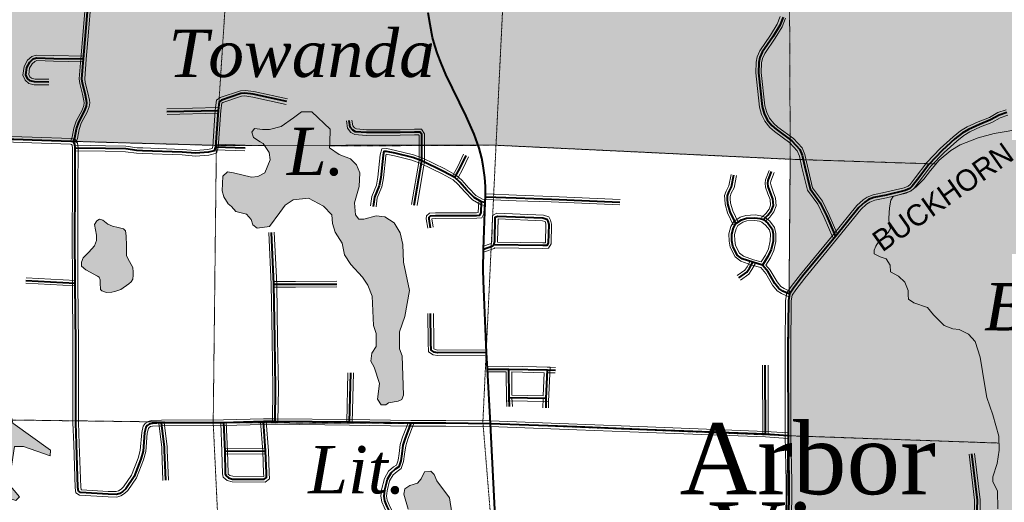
# Model space of a CAD drawing. Extents: x 290250 to 590026, y 44066 to 275711.
# Tile 24 of 121: x 379343 to 398046, y 109154 to 118322. Entities that reach past the tile are written whole.
import ezdxf

# ---------------------------------------------------------------- set-up
doc = ezdxf.new("R2010")
doc.units = 0
doc.header["$MEASUREMENT"] = 0
doc.linetypes.add('Wisdot1', pattern=[0.0625, 0.03125, -0.03125])
for name, color, linetype, lineweight in [('C_bnd_section', 240, 'Wisdot1', 15), ('C_forest_state_bnd', 240, 'Continuous', 9), ('C_forest_state_bnd_fill', 245, 'Continuous', 25), ('C_lake', 240, 'Continuous', 9), ('C_lake_fill', 247, 'Continuous', 25), ('C_pto_airport', 240, 'Continuous', 0), ('C_twnrd', 240, 'Continuous', 13), ('C_twnrd_txt', 240, 'Continuous', 13), ('C_ush', 240, 'Continuous', 40)]:
    doc.layers.add(name, color=color, linetype=linetype, lineweight=lineweight)
for name, color, linetype in [('C_city_unc_place_txt', 240, 'Continuous'), ('C_lake_txt', 240, 'Continuous'), ('C_pto_airport_fill', 240, 'Continuous')]:
    doc.layers.add(name, color=color, linetype=linetype)
doc.layers.add('C_twnrd_mask', color=7, linetype='Continuous', lineweight=40, true_color=0xffffff)
doc.styles.add('Source Sans Pro', font='SourceSansPro-Regular.ttf')
doc.styles.add('Times New Roman', font='times.ttf')
doc.styles.add('Times New Roman Italic', font='timesi.ttf')

# ---------------------------------------------------------------- blocks, each defined once
blk = doc.blocks.new('Map-hatch-to-back')
at = {"layer": 'C_forest_state_bnd_fill'}
h = blk.add_hatch(color=256, dxfattribs=at)
h.dxf.hatch_style = 1
h.paths.add_polyline_path([(457192, 99780), (457071, 110129), (456960, 115397), (456839, 120509), (456727, 125653), (456668, 128184), (457693, 130365), (455903, 130368), (455857, 135636), (455856, 140769), (455857, 146210), (455890, 151412), (455891, 154601), (455891, 154601), (455927, 159754), (455942, 162106), (455948, 162494), (455981, 165555), (456010, 167376), (456009, 172543), (456012, 174366), (456009, 177882), (455872, 183119), (455869, 183940), (455867, 184340), (455854, 188338), (455876, 192909), (455888, 193608), (455887, 198960), (450618, 198809), (445350, 198809), (440081, 198740), (437834, 198605), (434837, 198680), (430269, 198626), (429534, 198611), (424336, 198953), (413697, 199055), (410853, 199015), (409941, 199006), (407590, 198992), (402893, 199032), (393645, 198946), (390874, 198953), (387492, 198920), (387428, 201581), (387036, 204177), (386351, 204197), (384694, 204248), (383997, 204269), (382804, 204305), (381803, 204335), (381640, 204329), (381244, 204313), (380724, 204293), (380372, 204279), (380055, 204267), (376600, 204131), (373930, 204094), (373435, 204087), (371501, 204060), (371373, 204058), (370103, 204082), (370074, 204082), (366451, 204112), (363479, 204206), (360806, 204291), (360806, 204291), (360503, 204299), (358919, 204340), (358919, 204340), (357521, 204376), (355706, 204423), (350642, 204421), (345406, 204420), (340120, 204407), (340182, 209732), (339454, 209738), (338292, 209749), (334711, 209747), (334864, 215067), (334759, 220236), (334547, 225557), (332168, 225558), (329656, 225571), (329494, 219052), (329589, 214995), (329541, 205760), (329502, 199147), (329523, 195773), (329422, 193936), (329407, 189743), (329414, 178195), (329387, 171873), (329421, 162232), (334487, 162268), (339788, 162304), (345127, 162325), (350297, 162324), (355618, 162319), (358372, 162309), (360725, 162346), (361487, 162342), (363616, 162315), (364605, 162302), (367808, 162281), (371603, 162278), (371658, 156563), (371656, 152573), (371611, 145991), (371585, 140795), (371567, 135631), (371536, 133577), (371630, 130397), (372912, 130398), (372908, 126396), (372672, 121323), (372439, 115964), (377825, 116081), (383113, 115933), (387964, 115944), (388391, 115937), (393979, 115671), (393933, 110366), (393855, 105140), (393800, 99853), (396420, 99858), (399110, 99817), (404406, 99831), (409694, 99762), (414874, 99863), (420191, 99795), (425516, 99823), (433328, 99812), (436132, 99777), (442676, 99707), (446624, 99722), (451905, 99689), (453527, 99700)])
at = {"layer": 'C_lake_fill'}
h = blk.add_hatch(color=256, dxfattribs=at)
h.dxf.hatch_style = 1
h.paths.add_polyline_path([(383204, 115348), (383288, 115431), (383405, 115413), (383747, 115328), (383864, 115344), (383998, 115410), (384099, 115659), (384084, 115801), (383968, 115968), (383913, 116003), (383785, 116086), (383752, 116186), (383803, 116253), (383953, 116235), (384086, 116234), (384312, 116291), (384547, 116456), (384698, 116572), (384890, 116571), (385238, 116243), (385231, 115984), (385228, 115885), (385411, 115759), (385627, 115682), (385743, 115565), (385801, 115415), (385791, 115156), (385705, 114840), (385721, 114615), (385787, 114531), (385879, 114531), (386113, 114596), (386280, 114578), (386454, 114460), (386570, 114276), (386619, 114051), (386633, 113718), (386746, 113175), (386660, 112684), (386558, 112393), (386556, 112068), (386605, 111934), (386634, 111192), (386600, 111109), (386533, 111076), (386349, 111044), (386299, 111003), (386207, 111003), (386141, 111112), (386176, 111412), (386078, 111721), (386012, 111838), (386029, 111988), (386114, 112112), (386115, 112362), (386066, 112513), (386036, 113071), (385954, 113280), (385855, 113431), (385631, 113674), (385515, 113858), (385467, 114075), (385334, 114284), (385285, 114451), (385270, 114618), (385112, 114777), (384829, 114929), (384537, 114898), (384386, 114799), (384285, 114658), (384091, 114392), (383857, 114360), (383774, 114428), (383742, 114528), (383650, 114628), (383450, 114680), (383367, 114772), (383301, 114822), (383218, 114956), (383186, 115073)])
h = blk.add_hatch(color=256, dxfattribs=at)
h.dxf.hatch_style = 1
h.paths.add_polyline_path([(400486, 108161), (400817, 107865), (400933, 107781), (401077, 107755), (401462, 107786), (401940, 107737), (402201, 107613), (402379, 107603), (402436, 107715), (402517, 107683), (402532, 107536), (402452, 107329), (402441, 107208), (402555, 107060), (402782, 106935), (403094, 106763), (403222, 106782), (403363, 106847), (403413, 106939), (403360, 107070), (403277, 107173), (403345, 107300), (403411, 107382), (403401, 107442), (403275, 107503), (403085, 107538), (403003, 107611), (402997, 107687), (403043, 107787), (403197, 107943), (403275, 107972), (403338, 108027), (403286, 108123), (403251, 108247), (403335, 108359), (403369, 108485), (403362, 108587), (403356, 108670), (403280, 108781), (403169, 108835), (403037, 108834), (402906, 108777), (402763, 108633), (402749, 108587), (402741, 108504), (402720, 108427), (402639, 108376), (402479, 108397), (402394, 108466), (402435, 108713), (402567, 108858), (402693, 108933), (403001, 109000), (403321, 109161), (403424, 109251), (403551, 109320), (403675, 109452), (403779, 109629), (403864, 109708), (404002, 109773), (404144, 109819), (404177, 109846), (404254, 109920), (404300, 110024), (404527, 110262), (404718, 110457), (404831, 110695), (404957, 110794), (405070, 110926), (405171, 111077), (405198, 111187), (405196, 111244), (405150, 111397), (405064, 111607), (405032, 111791), (404972, 111994), (404854, 112141), (404628, 112365), (404441, 112526), (404221, 112670), (403983, 112784), (403836, 112779), (403740, 112716), (403644, 112626), (403509, 112595), (403357, 112488), (403288, 112410), (403174, 112293), (403079, 112071), (402972, 111867), (402665, 111407), (402642, 111289), (402633, 111236), (402538, 111229), (402401, 111262), (402118, 111363), (401456, 111626), (401029, 111723), (400629, 111824), (400529, 111885), (400459, 111936), (400399, 112047), (400387, 112176), (400411, 112369), (400561, 112677), (400693, 113415), (400748, 113927), (400764, 114401), (400708, 114732), (400685, 114867), (400618, 114964), (400511, 115112), (400451, 115223), (400426, 115404), (400193, 115726), (399910, 115959), (399671, 116081), (399251, 116211), (398800, 116254), (398418, 116253), (397854, 116160), (397546, 116079), (397210, 115943), (397028, 115835), (396807, 115654), (396643, 115460), (396516, 115290), (396369, 115149), (396266, 115062), (396168, 115033), (396000, 114982), (395932, 114961), (395893, 114896), (395867, 114751), (395854, 114554), (395858, 114425), (395883, 114354), (395840, 114277), (395785, 114219), (395653, 114105), (395603, 114020), (395571, 113947), (395573, 113872), (395688, 113815), (395803, 113781), (395879, 113658), (395886, 113533), (396036, 113451), (396153, 113337), (396219, 113177), (396218, 113086), (396228, 113014), (396324, 112942), (396588, 112852), (396702, 112715), (396901, 112510), (397066, 112447), (397191, 112439), (397364, 112350), (397489, 112206), (397586, 111910), (397678, 111365), (397712, 111146), (397828, 110817), (397943, 110408), (397951, 110144), (397910, 109889), (397827, 109637), (397830, 109546), (397915, 109371), (397922, 109027), (397985, 108802), (397993, 108662), (397951, 108445), (397779, 108012), (397725, 107692), (397742, 107383), (397839, 107076), (397989, 106986), (398214, 106913), (398418, 106802), (398722, 106774), (399136, 106821), (399601, 106945), (399967, 107089), (400195, 107312), (400389, 107621), (400446, 107861), (400401, 107977), (400404, 108124)])
h = blk.add_hatch(color=256, dxfattribs=at)
h.dxf.hatch_style = 1
h.paths.add_polyline_path([(380823, 113447), (380597, 113573), (380520, 113638), (380515, 113715), (380551, 113800), (380655, 113906), (380762, 114029), (380801, 114126), (380801, 114226), (380781, 114333), (380767, 114430), (380809, 114504), (380859, 114530), (380924, 114512), (381015, 114438), (381109, 114399), (381215, 114377), (381318, 114350), (381350, 114311), (381368, 114217), (381369, 114025), (381369, 114010), (381369, 113922), (381374, 113839), (381426, 113730), (381493, 113617), (381499, 113529), (381498, 113467), (381495, 113390), (381459, 113343), (381415, 113302), (381264, 113194), (381148, 113156), (381095, 113145), (380989, 113140), (380901, 113170), (380877, 113199), (380872, 113323), (380873, 113379), (380852, 113432)])
h = blk.add_hatch(color=256, dxfattribs=at)
h.dxf.hatch_style = 1
h.paths.add_polyline_path([(388217, 106915), (387984, 106917), (387884, 106951), (387558, 106919), (387457, 106778), (387356, 106596), (387246, 106496), (387129, 106497), (386897, 106632), (386739, 106783), (386639, 106850), (386641, 107125), (386710, 107450), (386746, 107958), (386781, 108141), (386768, 108700), (386720, 109025), (386638, 109309), (386656, 109409), (386756, 109475), (386898, 109515), (386966, 109598), (387033, 109731), (387150, 109747), (387217, 109680), (387266, 109563), (387506, 109237), (387554, 108953), (387604, 108894), (387786, 108710), (387977, 108558), (387992, 108167), (388024, 108066), (388039, 107691), (388138, 107491), (388235, 107115)])
at = {"layer": 'C_pto_airport_fill'}
h = blk.add_hatch(color=256, dxfattribs=at)
h.dxf.hatch_style = 1
h.paths.add_polyline_path([(379008, 110968), (378938, 110661), (378217, 110153), (378216, 110050), (378730, 110218), (378901, 110217), (378999, 109498), (378792, 109260), (378860, 109192), (379066, 109259), (379270, 109189), (379339, 109257), (379136, 109498), (379243, 110215), (379414, 110214), (379925, 110039), (379926, 110142), (379211, 110659), (379145, 110967)])

msp = doc.modelspace()

# ---------------------------------------------------------------- linework, layer by layer
at = {"layer": 'C_bnd_section', "ltscale": 0.5, "elevation": 7, "flags": 128}
for points in [[(393961, 130322), (393902, 126176), (393957, 120950), (393979, 115671), (393933, 110366), (393855, 105140), (393800, 99853)], [(383450, 125110), (383424, 121328), (383080, 116016), (383019, 110663), (383277, 105297), (383314, 103961)], [(388587, 119985), (388391, 115937), (388141, 110683), (388588, 105218), (388641, 102638)], [(383993, 115932), (383113, 115933), (377825, 116081), (372398, 115976), (367055, 115809), (364364, 115860), (362672, 115704), (357950, 115829), (356582, 115882)], [(396745, 115581), (393979, 115671), (388391, 115937), (385229, 115923)], [(397947, 110279), (393938, 110419), (388283, 110647), (383214, 110665), (377911, 110734)]]:
    msp.add_lwpolyline(points, dxfattribs=at)
at = {"layer": 'C_forest_state_bnd', "ltscale": 0.5, "elevation": 100, "flags": 128}
msp.add_lwpolyline([(371536, 133577), (371630, 130397), (372912, 130398), (372908, 126396), (372672, 121323), (372439, 115964), (377825, 116081), (383113, 115933), (387964, 115944), (388391, 115937), (393979, 115671), (393933, 110366), (393933, 110366), (393855, 105140), (393800, 99853), (393800, 99853), (396420, 99858), (399110, 99817), (404406, 99831), (409694, 99762), (409694, 99762), (414874, 99863), (420191, 99795), (425516, 99823)], dxfattribs=at)
at = {"layer": 'C_lake', "ltscale": 0.5, "elevation": 4, "flags": 128}
for points in [[(383204, 115348), (383288, 115431), (383405, 115413), (383747, 115328), (383864, 115344), (383998, 115410), (384099, 115659), (384084, 115801), (383968, 115968), (383913, 116003), (383785, 116086), (383752, 116186), (383803, 116253), (383953, 116235), (384086, 116234), (384312, 116291), (384547, 116456), (384698, 116572), (384890, 116571), (385238, 116243), (385231, 115984), (385228, 115885), (385411, 115759), (385627, 115682), (385743, 115565), (385801, 115415), (385791, 115156), (385705, 114840), (385721, 114615), (385787, 114531), (385879, 114531), (386113, 114596), (386280, 114578), (386454, 114460), (386570, 114276), (386619, 114051), (386633, 113718), (386746, 113175), (386660, 112684), (386558, 112393), (386556, 112068), (386605, 111934), (386634, 111192), (386600, 111109), (386533, 111076), (386349, 111044), (386299, 111003), (386207, 111003), (386141, 111112), (386176, 111412), (386078, 111721), (386012, 111838), (386029, 111988), (386114, 112112), (386115, 112362), (386066, 112513), (386036, 113071), (385954, 113280), (385855, 113431), (385631, 113674), (385515, 113858), (385467, 114075), (385334, 114284), (385285, 114451), (385270, 114618), (385112, 114777), (384829, 114929), (384537, 114898), (384386, 114799), (384285, 114658), (384091, 114392), (383857, 114360), (383774, 114428), (383742, 114528), (383650, 114628), (383450, 114680), (383367, 114772), (383301, 114822), (383218, 114956), (383186, 115073), (383204, 115348)], [(398418, 116253), (397854, 116160), (397546, 116079), (397210, 115943), (397028, 115835), (396807, 115654), (396643, 115460), (396516, 115290), (396369, 115149), (396266, 115062), (396168, 115033), (396000, 114982), (395932, 114961), (395893, 114896), (395867, 114751), (395854, 114554), (395858, 114425), (395883, 114354), (395840, 114277), (395785, 114219), (395653, 114105), (395603, 114020), (395571, 113947), (395573, 113872), (395688, 113815), (395803, 113781), (395879, 113658), (395886, 113533), (396036, 113451), (396153, 113337), (396219, 113177), (396218, 113086), (396228, 113014), (396324, 112942), (396588, 112852), (396702, 112715), (396901, 112510), (397066, 112447), (397191, 112439), (397364, 112350), (397489, 112206), (397586, 111910), (397678, 111365), (397712, 111146), (397828, 110817), (397943, 110408), (397951, 110144), (397910, 109889), (397827, 109637), (397830, 109546), (397915, 109371), (397922, 109027)], [(380823, 113447), (380597, 113573), (380520, 113638), (380515, 113715), (380551, 113800), (380655, 113906), (380762, 114029), (380801, 114126), (380801, 114226), (380781, 114333), (380767, 114430), (380809, 114504), (380859, 114530), (380924, 114512), (381015, 114438), (381109, 114399), (381215, 114377), (381318, 114350), (381350, 114311), (381368, 114217), (381369, 114025), (381369, 114010), (381369, 113922), (381374, 113839), (381426, 113730), (381493, 113617), (381499, 113529), (381498, 113467), (381495, 113390), (381459, 113343), (381415, 113302), (381264, 113194), (381148, 113156), (381095, 113145), (380989, 113140), (380901, 113170), (380877, 113199), (380872, 113323), (380873, 113379), (380852, 113432), (380823, 113447)], [(386720, 109025), (386638, 109309), (386656, 109409), (386756, 109475), (386898, 109515), (386966, 109598), (387033, 109731), (387150, 109747), (387217, 109680), (387266, 109563), (387506, 109237), (387554, 108953)]]:
    msp.add_lwpolyline(points, dxfattribs=at)
at = {"layer": 'C_pto_airport', "ltscale": 0.5, "elevation": 29, "flags": 128}
msp.add_lwpolyline([(379008, 110968), (378938, 110661), (378217, 110153), (378216, 110050), (378730, 110218), (378901, 110217), (378999, 109498), (378792, 109260), (378860, 109192), (379066, 109259), (379270, 109189), (379339, 109257), (379136, 109498), (379243, 110215), (379414, 110214), (379925, 110039), (379926, 110142), (379211, 110659), (379145, 110967), (379008, 110968)], dxfattribs=at)
at = {"layer": 'C_twnrd', "ltscale": 0.5}
for p, q in [((382139, 116629, 13), (383111, 116652, 13)), ((382142, 116523, 13), (383113, 116546, 13)), ((383063, 115959, 13), (383626, 115938, 13)), ((383060, 115853, 13), (383622, 115833, 13)), ((379463, 113420, 13), (380400, 113370, 13)), ((379458, 113315, 13), (380394, 113264, 13)), ((389363, 111721, 13), (389519, 111717, 13)), ((393456, 110447, 13), (393453, 111760, 13)), ((393562, 110448, 13), (393559, 111760, 13)), ((385555, 110675, 13), (385577, 111613, 13)), ((385660, 110673, 13), (385683, 111611, 13)), ((389361, 111615, 13), (389517, 111611, 13)), ((388595, 110971, 13), (388588, 111134, 13)), ((388701, 110976, 13), (388693, 111138, 13)), ((389284, 111126, 13), (389281, 110950, 13)), ((389390, 111124, 13), (389387, 110948, 13)), ((383238, 110177, 13), (384013, 110182, 13)), ((383239, 110071, 13), (384013, 110076, 13))]:
    msp.add_line(p, q, dxfattribs=at)
at = {"layer": 'C_twnrd', "ltscale": 0.5, "elevation": 13, "flags": 128}
for points in [[(380313, 116018), (380338, 116091), (380371, 116262), (380415, 116397), (380527, 116606), (380559, 116694), (380566, 116743), (380562, 116779), (380536, 116907), (380484, 117109), (380472, 117197), (380503, 117580), (380548, 118095), (380591, 118635)], [(380412, 115983), (380441, 116063), (380474, 116236), (380513, 116355), (380624, 116563), (380662, 116667), (380673, 116741), (380667, 116795), (380639, 116931), (380588, 117129), (380579, 117200), (380608, 117571), (380653, 118086), (380697, 118627)], [(393791, 118384), (393733, 118236), (393607, 118028), (393403, 117730), (393353, 117619), (393330, 117516), (393324, 117312), (393394, 116663), (393434, 116519), (393499, 116392), (393590, 116276), (393680, 116199), (393973, 115985), (394114, 115828), (394157, 115730), (394202, 115515), (394307, 115085), (394502, 114819), (394625, 114565), (394789, 114184)], [(393892, 118350), (393828, 118189), (393696, 117970), (393496, 117678), (393454, 117585), (393435, 117503), (393430, 117317), (393498, 116683), (393533, 116558), (393588, 116449), (393667, 116350), (393746, 116282), (394044, 116064), (394204, 115887), (394258, 115762), (394306, 115539), (394405, 115130), (394593, 114873), (394721, 114609), (394886, 114226)], [(379896, 117084), (379621, 117087), (379518, 117112), (379449, 117172), (379405, 117267), (379427, 117434), (379494, 117551), (379575, 117623), (379654, 117650), (379991, 117641), (380557, 117629)], [(379898, 117190), (379634, 117193), (379568, 117209), (379536, 117237), (379514, 117284), (379529, 117399), (379577, 117483), (379630, 117530), (379671, 117544), (379988, 117535), (380554, 117523)], [(384429, 116817), (383788, 116957), (383624, 116980), (383536, 116973), (383150, 116843), (383080, 116792), (383059, 116604), (383009, 115916), (382996, 115877), (382919, 115855), (382686, 115837), (382434, 115859), (381679, 115885), (381572, 115889), (381362, 115921), (380971, 115928), (380400, 115937)], [(384406, 116714), (383769, 116853), (383621, 116873), (383557, 116868), (383199, 116747), (383180, 116734), (383165, 116594), (383114, 115895), (383079, 115789), (382937, 115750), (382685, 115731), (382427, 115753), (381676, 115779), (381562, 115784), (381353, 115815), (380969, 115822), (380398, 115831)], [(398078, 116607), (397924, 116556), (397762, 116467), (397552, 116382), (397339, 116286), (397214, 116211), (397074, 116098), (396829, 115876), (396572, 115607), (396353, 115318), (396258, 115194), (396220, 115160), (396146, 115129), (395788, 115043), (395555, 114997), (395440, 114952), (395362, 114899), (395242, 114792), (394796, 114238), (394172, 113480), (394000, 113254), (393913, 113131), (393892, 112989), (393882, 112065), (393885, 110419), (393901, 109546), (393890, 107785)], [(386785, 114809), (386929, 115645), (386929, 116123), (386921, 116134), (386844, 116134), (386571, 116126), (385926, 116125), (385708, 116142), (385634, 116181), (385571, 116260), (385550, 116399)], [(386890, 114791), (387035, 115636), (387035, 116154), (386978, 116240), (386843, 116240), (386569, 116232), (385930, 116231), (385738, 116246), (385703, 116265), (385671, 116304), (385655, 116415)], [(398112, 116507), (397966, 116458), (397808, 116371), (397593, 116284), (397388, 116192), (397275, 116124), (397143, 116017), (396903, 115800), (396653, 115538), (396437, 115254), (396336, 115122), (396278, 115070), (396180, 115028), (395810, 114939), (395585, 114895), (395490, 114858), (395428, 114815), (395319, 114719), (394879, 114171), (394255, 113414), (394086, 113191), (394014, 113090), (393997, 112980), (393988, 112065), (393991, 110420), (394007, 109546), (393996, 107784)], [(393941, 110472), (393512, 110501), (391270, 110586), (389930, 110638), (388285, 110700), (387437, 110708), (386775, 110708), (385608, 110727), (384196, 110742), (383971, 110740), (383213, 110718), (382036, 110714), (381849, 110706), (381781, 110688), (381727, 110652), (381691, 110598), (381662, 110483), (381634, 110137), (381593, 109991), (381469, 109669), (381317, 109447), (381270, 109403), (381222, 109372), (381175, 109358), (381026, 109361), (380514, 109393), (380508, 109397), (380503, 109440), (380475, 110263), (380461, 110667), (380460, 112148), (380450, 113317), (380446, 114230), (380450, 115101), (380452, 115888), (380439, 115974), (380396, 116048), (380321, 116062), (379578, 116088), (378012, 116144)], [(393934, 110366), (393507, 110395), (391266, 110480), (389926, 110532), (388282, 110594), (387436, 110602), (386775, 110602), (385607, 110621), (384196, 110636), (383973, 110634), (383215, 110612), (382038, 110608), (381865, 110601), (381826, 110591), (381804, 110575), (381789, 110554), (381767, 110466), (381738, 110119), (381694, 109958), (381563, 109619), (381398, 109378), (381336, 109320), (381267, 109274), (381189, 109251), (381021, 109255), (380479, 109289), (380409, 109336), (380397, 109432), (380370, 110259), (380355, 110665), (380354, 112147), (380344, 113317), (380340, 114230), (380344, 115101), (380346, 115881), (380338, 115938), (380329, 115953), (380309, 115956), (379575, 115982), (378010, 116038)], [(388196, 114899), (388134, 114910), (388009, 114984), (387874, 115122), (387740, 115271), (387643, 115365), (387419, 115488), (387003, 115690), (386824, 115755), (386484, 115836), (386317, 115874), (386220, 115871), (386193, 115756), (386149, 115332), (386118, 115178), (386033, 114965), (386007, 114783)], [(388177, 114795), (388097, 114809), (387943, 114900), (387796, 115050), (387663, 115197), (387579, 115279), (387370, 115394), (386961, 115592), (386794, 115653), (386460, 115733), (386307, 115768), (386305, 115768), (386298, 115738), (386254, 115316), (386220, 115148), (386136, 114938), (386112, 114768)], [(387564, 115347), (387671, 115547), (387774, 115766)], [(387658, 115297), (387766, 115499), (387870, 115720)], [(393432, 114563), (393514, 114642), (393576, 114723), (393607, 114800), (393598, 114904), (393555, 115014), (393511, 115143), (393500, 115215), (393507, 115282), (393577, 115457)], [(393506, 114487), (393593, 114572), (393669, 114669), (393715, 114784), (393702, 114929), (393654, 115050), (393614, 115168), (393607, 115217), (393611, 115256), (393675, 115418)], [(392898, 114428), (392787, 114653), (392742, 114816), (392735, 114913), (392732, 114980), (392761, 115066), (392813, 115163), (392857, 115384)], [(392993, 114475), (392886, 114691), (392847, 114834), (392840, 114919), (392839, 114965), (392859, 115024), (392914, 115127), (392961, 115363)], [(387095, 114360), (387066, 114537), (387071, 114595), (387126, 114645), (387241, 114653), (388019, 114655), (388051, 114657), (388054, 114663), (388063, 114861)], [(387199, 114378), (387172, 114541), (387173, 114542), (387244, 114547), (388024, 114549), (388120, 114557), (388159, 114636), (388169, 114857)], [(388190, 114907), (388774, 114882), (389440, 114860), (390742, 114802)], [(388194, 115013), (388778, 114988), (389444, 114966), (390747, 114908)], [(388137, 114015), (388301, 114069), (388303, 114071), (388314, 114118), (388325, 114605), (388408, 114646), (389291, 114610), (389394, 114580), (389428, 114516), (389445, 114438), (389436, 114063), (389390, 113981), (389280, 113978), (388371, 113989)], [(393942, 113062), (393811, 113120), (393728, 113174), (393641, 113279), (393513, 113502), (393420, 113612), (393251, 113662), (393044, 113735), (392931, 113815), (392836, 114002), (392820, 114116), (392816, 114255), (392853, 114391), (392905, 114488), (393030, 114572), (393137, 114605), (393312, 114615), (393421, 114597), (393496, 114572), (393589, 114493), (393682, 114376), (393708, 114260), (393705, 114108), (393666, 113937), (393602, 113798), (393516, 113662)], [(384143, 110690), (384151, 111317), (384137, 112254), (384119, 113294), (384073, 114280)], [(384249, 110689), (384257, 111317), (384243, 112256), (384225, 113297), (384179, 114285)], [(388170, 113914), (388357, 113976), (388371, 113989)], [(392974, 113460), (393117, 113561), (393161, 113628), (393221, 113738)], [(393035, 113374), (393195, 113486), (393252, 113574), (393314, 113687)], [(393985, 113159), (393862, 113213), (393799, 113254), (393729, 113340), (393600, 113563), (393516, 113662)], [(384172, 113349), (384582, 113350), (385365, 113352)], [(384173, 113243), (384583, 113244), (385365, 113246)], [(388211, 111947), (387278, 111941), (387197, 111953), (387107, 112015), (387101, 112191), (387096, 112738)], [(388210, 112053), (387286, 112047), (387237, 112054), (387211, 112072), (387207, 112193), (387202, 112739)], [(388232, 111736), (388635, 111738), (389417, 111720), (389388, 111071), (388588, 111084), (388582, 111632)], [(388233, 111630), (388582, 111632)], [(382063, 109570), (382041, 110143), (382040, 110198), (381985, 110655)], [(382169, 109574), (382147, 110147), (382145, 110206), (382090, 110667)], [(383161, 110663), (383185, 110122), (383195, 109692), (383209, 109632), (383282, 109568), (383381, 109543), (384005, 109539), (384086, 109597), (384083, 109710), (384066, 110132), (384025, 110691)], [(383267, 110667), (383291, 110126), (383301, 109705), (383304, 109690), (383333, 109665), (383394, 109649), (383971, 109646), (383979, 109651), (383977, 109706), (383960, 110126), (383919, 110683)], [(386726, 110674), (386614, 110389), (386571, 110249), (386549, 110084), (386531, 109952), (386500, 109862), (386445, 109826), (386351, 109743), (386271, 109606), (386217, 109392), (386205, 109271), (386221, 109166), (386265, 109062), (386353, 108877), (386384, 108780), (386399, 108648), (386402, 108086), (386385, 107783), (386323, 107469), (386233, 106933)], [(386824, 110636), (386714, 110354), (386675, 110226), (386654, 110070), (386635, 109927), (386589, 109794), (386510, 109742), (386434, 109675), (386370, 109565), (386322, 109373), (386311, 109273), (386324, 109196), (386362, 109105), (386452, 108916), (386488, 108802), (386505, 108654), (386508, 108083), (386490, 107770), (386427, 107450), (386338, 106915)], [(397093, 107711), (397115, 107898), (397172, 108076), (397366, 108630), (397458, 108925), (397479, 109031), (397481, 109193), (397375, 110068)], [(397199, 107699), (397219, 107876), (397272, 108042), (397467, 108597), (397561, 108898), (397585, 109020), (397587, 109199), (397480, 110081)]]:
    msp.add_lwpolyline(points, dxfattribs=at)
for points in [[(388418, 114095), (388420, 114103), (388429, 114538), (388430, 114539), (389274, 114504), (389321, 114491), (389328, 114479), (389339, 114428), (389331, 114092), (389327, 114085), (389279, 114084)], [(393427, 113720), (393284, 113763), (393093, 113830), (393013, 113887), (392939, 114035), (392926, 114125), (392922, 114242), (392952, 114351), (392986, 114415), (393076, 114475), (393156, 114500), (393306, 114508), (393395, 114494), (393442, 114478), (393512, 114418), (393584, 114329), (393602, 114249), (393599, 114121), (393565, 113972), (393509, 113849)], [(388688, 111631), (389306, 111616), (389286, 111178), (388693, 111188)]]:
    msp.add_lwpolyline(points, close=True, dxfattribs=at)
at = {"layer": 'C_twnrd_mask', "ltscale": 0.5}
for p, q in [((382140, 116576, 12), (383112, 116599, 12)), ((383062, 115906, 12), (383624, 115885, 12)), ((379461, 113367, 12), (380397, 113317, 12)), ((389362, 111668, 12), (389518, 111664, 12)), ((393509, 110448, 12), (393506, 111760, 12)), ((385607, 110674, 12), (385630, 111612, 12)), ((388648, 110973, 12), (388640, 111136, 12)), ((389337, 111125, 12), (389334, 110949, 12)), ((383238, 110124, 12), (384013, 110129, 12))]:
    msp.add_line(p, q, dxfattribs=at)
at = {"layer": 'C_twnrd_mask', "ltscale": 0.5, "elevation": 12, "flags": 128}
for points in [[(380362, 116000), (380390, 116077), (380422, 116249), (380464, 116376), (380575, 116584), (380610, 116681), (380620, 116742), (380614, 116787), (380588, 116919), (380536, 117119), (380526, 117199), (380556, 117576), (380600, 118090), (380644, 118631)], [(393842, 118367), (393781, 118212), (393651, 117999), (393449, 117704), (393403, 117602), (393383, 117509), (393377, 117314), (393446, 116673), (393483, 116538), (393543, 116420), (393629, 116313), (393713, 116240), (394009, 116024), (394159, 115857), (394207, 115746), (394254, 115527), (394356, 115108), (394548, 114846), (394673, 114587), (394837, 114205)], [(379897, 117137), (379627, 117140), (379543, 117160), (379492, 117204), (379460, 117275), (379478, 117417), (379536, 117517), (379602, 117576), (379662, 117597), (379989, 117588), (380556, 117576)], [(384417, 116765), (383779, 116905), (383622, 116927), (383546, 116920), (383174, 116795), (383130, 116763), (383112, 116599), (383062, 115906), (383037, 115833), (382928, 115803), (382685, 115784), (382430, 115806), (381677, 115832), (381567, 115836), (381357, 115868), (380970, 115875), (380399, 115884)], [(398095, 116557), (397945, 116507), (397785, 116419), (397572, 116333), (397363, 116239), (397245, 116167), (397108, 116057), (396866, 115838), (396613, 115573), (396395, 115286), (396297, 115158), (396249, 115115), (396163, 115078), (395799, 114991), (395570, 114946), (395465, 114905), (395395, 114857), (395281, 114755), (394837, 114205), (394214, 113447), (394043, 113222), (393963, 113110), (393944, 112985), (393935, 112065), (393938, 110419), (393954, 109546), (393943, 107784)], [(386837, 114800), (386982, 115641), (386982, 116139), (386950, 116187), (386843, 116187), (386570, 116179), (385928, 116178), (385723, 116194), (385669, 116223), (385621, 116282), (385602, 116407)], [(393938, 110419), (393509, 110448), (391268, 110533), (389928, 110585), (388283, 110647), (387437, 110655), (386775, 110655), (385607, 110674), (384196, 110689), (383972, 110687), (383214, 110665), (382037, 110661), (381857, 110653), (381804, 110639), (381765, 110614), (381740, 110576), (381714, 110474), (381686, 110128), (381644, 109975), (381516, 109644), (381357, 109413), (381303, 109362), (381245, 109323), (381182, 109305), (381023, 109308), (380496, 109341), (380459, 109366), (380450, 109436), (380423, 110261), (380408, 110666), (380407, 112148), (380397, 113317), (380393, 114230), (380397, 115101), (380399, 115884), (380388, 115956), (380362, 116000), (380315, 116009), (379577, 116035), (378011, 116091)], [(388187, 114847), (388116, 114859), (387976, 114942), (387835, 115086), (387701, 115234), (387611, 115322), (387395, 115441), (386982, 115641), (386809, 115704), (386472, 115784), (386312, 115821), (386262, 115820), (386246, 115747), (386202, 115324), (386169, 115163), (386084, 114951), (386059, 114776)], [(387611, 115322), (387719, 115523), (387822, 115743)], [(393469, 114525), (393553, 114607), (393623, 114696), (393661, 114792), (393650, 114916), (393604, 115032), (393563, 115156), (393553, 115216), (393559, 115269), (393626, 115438)], [(392946, 114452), (392837, 114672), (392794, 114825), (392788, 114916), (392786, 114973), (392810, 115045), (392864, 115145), (392909, 115374)], [(387147, 114369), (387119, 114539), (387122, 114570), (387148, 114593), (387242, 114600), (388021, 114602), (388085, 114607), (388107, 114650), (388116, 114859)], [(388192, 114960), (388776, 114935), (389442, 114913), (390745, 114855)], [(388153, 113964), (388329, 114023), (388350, 114043), (388367, 114110), (388377, 114572), (388419, 114592), (389282, 114557), (389357, 114535), (389378, 114497), (389392, 114433), (389384, 114077), (389359, 114033), (389280, 114031), (388350, 114043)], [(393963, 113110), (393837, 113167), (393763, 113214), (393685, 113310), (393557, 113533), (393451, 113658), (393268, 113713), (393069, 113782), (392972, 113851), (392887, 114019), (392873, 114120), (392869, 114249), (392903, 114371), (392946, 114452), (393053, 114523), (393147, 114553), (393309, 114561), (393408, 114546), (393469, 114525), (393551, 114455), (393633, 114352), (393655, 114254), (393652, 114114), (393615, 113954), (393555, 113824), (393451, 113658)], [(384196, 110689), (384204, 111317), (384190, 112255), (384172, 113296), (384126, 114282)], [(393004, 113417), (393156, 113524), (393207, 113601), (393268, 113713)], [(384172, 113296), (384583, 113297), (385365, 113299)], [(388211, 112000), (387282, 111994), (387217, 112004), (387159, 112044), (387154, 112192), (387149, 112739)], [(388232, 111683), (388634, 111685), (389362, 111668), (389337, 111125), (388640, 111136), (388634, 111685)], [(382116, 109572), (382094, 110145), (382093, 110202), (382037, 110661)], [(383214, 110665), (383238, 110124), (383248, 109698), (383257, 109661), (383307, 109617), (383388, 109596), (383988, 109592), (384033, 109624), (384030, 109708), (384013, 110129), (383972, 110687)], [(386775, 110655), (386664, 110371), (386623, 110237), (386601, 110077), (386583, 109939), (386544, 109828), (386477, 109784), (386392, 109709), (386320, 109585), (386270, 109382), (386258, 109272), (386272, 109181), (386313, 109084), (386403, 108896), (386436, 108791), (386452, 108651), (386455, 108085), (386438, 107776), (386375, 107459), (386286, 106924)], [(397146, 107705), (397167, 107887), (397222, 108059), (397416, 108614), (397509, 108912), (397532, 109026), (397534, 109196), (397427, 110074)]]:
    msp.add_lwpolyline(points, dxfattribs=at)
at = {"layer": 'C_ush', "ltscale": 0.5, "elevation": 15, "flags": 128}
msp.add_lwpolyline([(388373, 108889), (388283, 110647), (388232, 111683), (388211, 112000), (388153, 113354), (388146, 113575), (388153, 113964), (388187, 114847), (388192, 114960), (388188, 115151), (388178, 115327), (388149, 115548), (388120, 115690), (388072, 115879), (387978, 116149), (387824, 116491), (387440, 117284), (387346, 117498), (387280, 117675), (387230, 117830), (387185, 117985), (387140, 118228), (387101, 118455)], dxfattribs=at)

# ---------------------------------------------------------------- block references
msp.add_blockref('Map-hatch-to-back', (0, 0))

# ---------------------------------------------------------------- texts
at = {"layer": 'C_city_unc_place_txt', "ltscale": 0.5, "char_height": 1350, "attachment_point": 5, "rotation": 0, "line_spacing_factor": 0.8, "style": 'Times New Roman'}
for s, insert in [('Arbor', (394312, 109973, 40)), ('Vitae', (394636, 108465, 40))]:
    msp.add_mtext(s, dxfattribs=dict(at, insert=insert))
at = {"layer": 'C_lake_txt', "ltscale": 0.5, "char_height": 900, "attachment_point": 5, "rotation": 0, "line_spacing_factor": 0.8, "style": 'Times New Roman Italic'}
for s, insert in [('{\\C256;Towanda}', (384699, 117677, 50)), ('{\\C256;L.}', (384966, 115811, 50)), ('{\\C256;Big}', (398603, 112723, 50)), ('{\\C256;Lit.}', (385748, 109764, 50))]:
    msp.add_mtext(s, dxfattribs=dict(at, insert=insert))
at = {"layer": 'C_twnrd_txt', "ltscale": 0.5, "insert": (396879, 114953), "char_height": 405.05, "attachment_point": 5, "rotation": 35.1897, "line_spacing_factor": 0.8, "style": 'Source Sans Pro'}
msp.add_mtext('{\\W0.99999;\\C256;BUCKHORN }', dxfattribs=at)

doc.saveas('drawing.dxf')
